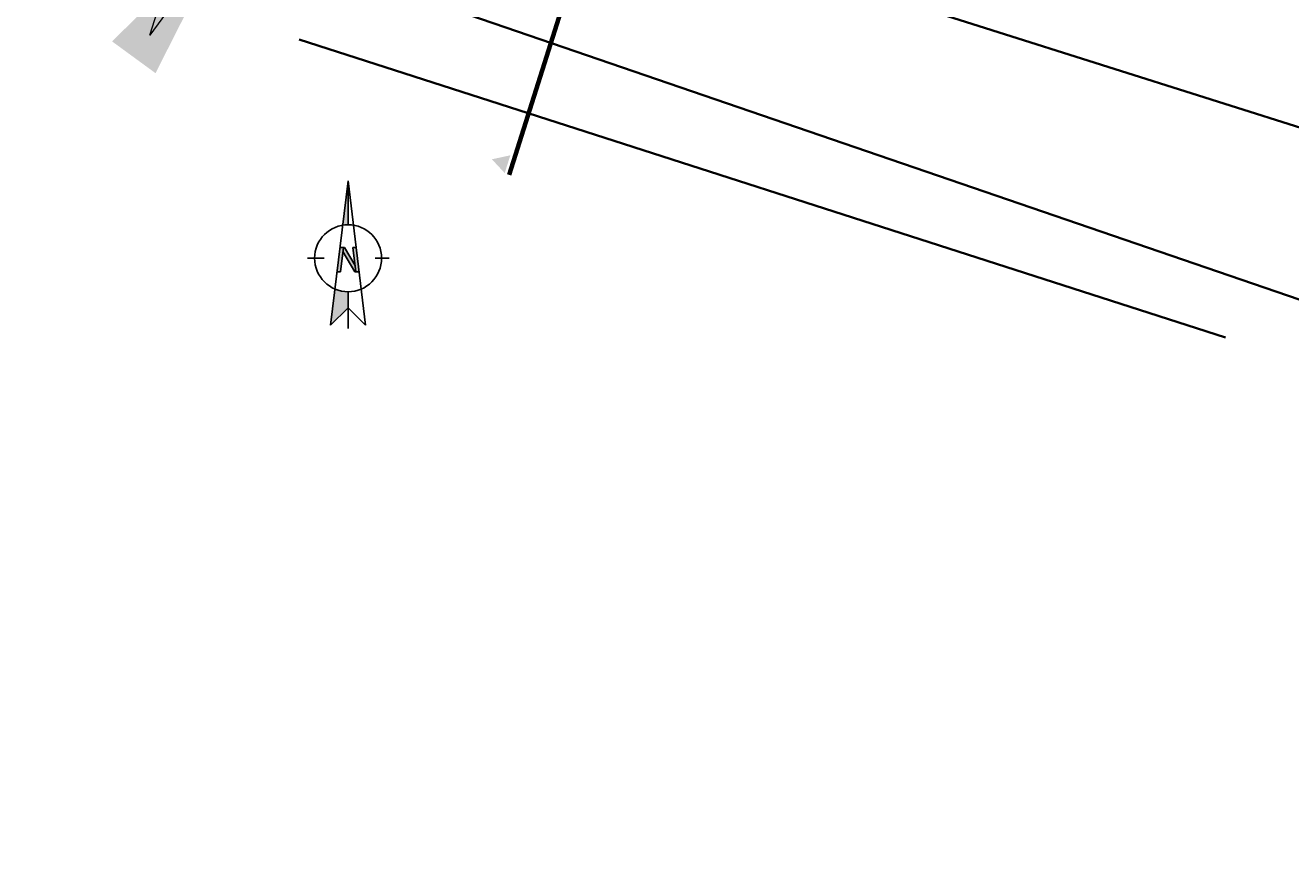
# Model space of a CAD drawing. Header units: metres. Extents: x -11 to 3521450, y 0 to 5943726.
# Tile 73 of 97: x 3521260 to 3521287, y 5943355 to 5943373. Entities that reach past the tile are written whole.
import ezdxf

# ---------------------------------------------------------------- set-up
doc = ezdxf.new("R2010")
doc.units = ezdxf.units.M
doc.linetypes.add('AUSGEZOGEN', pattern=[2, 1, 1])
doc.linetypes.add('Strichpunkt', pattern=[25.4, 12.7, -6.35, 0, -6.35])
for name, color, linetype in [('_NORDPFEIL', 7, 'Continuous'), ('T__SCHN', 1, 'Continuous'), ('T__VERM', 3, 'Continuous')]:
    doc.layers.add(name, color=color, linetype=linetype)
doc.layers.add('IBJ_DB-Grenze', color=3, linetype='Continuous', true_color=0x00ff00)
doc.layers.add('IBJ_Hilfslinien', color=210, linetype='Continuous', plot=False)
doc.styles.get("Standard").update_dxf_attribs({"font": 'simplex.shx', "width": 0.7})
doc.dimstyles.new('SOFI35$7', dxfattribs={"dimscale": 0, "dimtxt": 3.5, "dimasz": 3.5, "dimexe": 0.18, "dimexo": 0.0625, "dimgap": 0.945, "dimtad": 1, "dimdec": 3, "dimrnd": 0.001, "dimzin": 0, "dimdsep": 46, "dimtxsty": 'Standard', "dimblk1": 'SOF_BEMSTR1', "dimblk2": 'SOF_BEMSTR2', "dimcen": 3.5, "dimse1": 1, "dimse2": 1, "dimclrd": 1, "dimclre": 1, "dimclrt": 2, "dimadec": 0, "dimazin": 0, "dimtfac": 1, "dimtdec": 3, "dimtmove": 0, "dimatfit": 0, "dimfxl": 1, "dimtolj": 1, "dimtzin": 0, "dimlwd": 0, "dimlwe": 0, "dimarcsym": 0})

# ---------------------------------------------------------------- blocks, each defined once
blk = doc.blocks.new('NP')
at = {"color": 0}
for p, q in [((0, 1.834), (-0.414, -1.58)), ((0, 0.883), (0, 1.834)), ((0, 1.834), (0.414, -1.58)), ((0, 0.792), (0, 1.834)), ((-0.569, 0), (-0.958, 0)), ((-0.192, 0.25), (-0.083, 0.25)), ((-0.112, 0.25), (-0.181, -0.319)), ((0.158, -0.319), (-0.123, 0.161)), ((0.163, -0.172), (-0.083, 0.25)), ((0.112, 0.25), (0.181, -0.319)), ((0.129, 0.25), (0.112, 0.25)), ((0.129, 0.25), (0.192, 0.25)), ((0.639, 0), (0.968, 0)), ((-0.261, -0.319), (-0.181, -0.319)), ((0.158, -0.319), (0.261, -0.319)), ((0, -1.666), (0, -0.792)), ((-0.414, -1.58), (0, -1.177)), ((0.414, -1.58), (0, -1.177))]:
    blk.add_line(p, q, dxfattribs=at)
blk.add_ellipse((0, 0), major_axis=(0.56, 0.56), ratio=1, start_param=5.497787, end_param=11.780972, dxfattribs=at)
for points in [[(-0.127, 0.782), (0, 1.834), (0, 0.792), (-0.127, 0.782)], [(-0.127, 0.782), (0, 1.834), (0, 0.792), (-0.127, 0.782)], [(-0.127, 0.782), (0, 1.834), (0, 0.792), (0, 1.834)], [(-0.261, -0.319), (-0.192, 0.25), (-0.181, -0.319), (-0.112, 0.25)], [(-0.083, 0.25), (0.163, -0.172), (-0.123, 0.161), (0.158, -0.319)], [(-0.123, 0.161), (-0.112, 0.25), (-0.083, 0.25), (-0.112, 0.25)], [(0.181, -0.319), (0.112, 0.25), (0.261, -0.319), (0.192, 0.25)], [(0.158, -0.319), (0.163, -0.172), (0.181, -0.319), (0.163, -0.172)], [(-0.414, -1.58), (-0.31, -0.729), (0, -1.177), (0, -0.792)]]:
    blk.add_solid(points, dxfattribs=at)
blk = doc.blocks.new('SOF_BEMSTR1')
at = {"color": 0, "linetype": 'ByBlock', "lineweight": -2}
for p, q in [((0, 20), (0, -8.5)), ((3.535, 3.535), (-3.535, -3.535)), ((-5, 0), (5, 0))]:
    blk.add_line(p, q, dxfattribs=at)
blk = doc.blocks.new('SOF_BEMSTR2')
at = {"color": 0, "linetype": 'ByBlock', "lineweight": -2}
for p, q in [((0, -20), (0, 8.5)), ((3.535, 3.535), (-3.535, -3.535)), ((-5, 0), (5, 0))]:
    blk.add_line(p, q, dxfattribs=at)

msp = doc.modelspace()

# ---------------------------------------------------------------- linework, layer by layer
at = {"layer": 'IBJ_DB-Grenze', "linetype": 'AUSGEZOGEN', "lineweight": 35}
msp.add_lwpolyline([(3521229.3, 5943391.97), (3521226.01, 5943387.69), (3521295.74, 5943363.77), (3521338.27, 5943351.87), (3521383.9002, 5943336.755)], dxfattribs=at)
at = {"layer": 'IBJ_Hilfslinien', "linetype": 'AUSGEZOGEN', "lineweight": 35}
for p, q in [((3521271.6658, 5943375.3091), (3521417.0063, 5943329.3283)), ((3521265.355, 5943372.425), (3521285.1482, 5943366.0531))]:
    msp.add_line(p, q, dxfattribs=at)
at = {"layer": 'T__SCHN', "color": 4, "linetype": 'Strichpunkt', "lineweight": 70, "extrusion": (-1.4015e-07, -4.12077e-07, 1), "elevation": -5.6527}
msp.add_lwpolyline([(3521269.8383, 5943369.5324), (3521279.9724, 5943401.5654)], dxfattribs=at)
at = {"layer": 'T__SCHN', "color": 3, "linetype": 'AUSGEZOGEN', "lineweight": 50}
msp.add_solid([(3521269.8648, 5943369.9465, -2.71), (3521269.471, 5943369.8619, -2.71), (3521269.7445, 5943369.5661, -2.71)], dxfattribs=at)

# ---------------------------------------------------------------- block references
at = {"layer": '_NORDPFEIL', "xscale": 0.903841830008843, "yscale": 0.903841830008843, "zscale": 0.903841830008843}
msp.add_blockref('NP', (3521266.3983, 5943367.7466), dxfattribs=at)

# ---------------------------------------------------------------- leaders
at = {"layer": 'T__VERM', "linetype": 'AUSGEZOGEN', "lineweight": 35, "annotation_type": 0, "has_hookline": 1, "hookline_direction": 0, "text_width": 3.745, "horizontal_direction": (0.301632, 0.953425, 0)}
msp.add_leader([(3521263.8849, 5943374.8672), (3521262.163, 5943372.5134), (3521263.2187, 5943375.8504)], dimstyle='SOFI35$7', override={"dimscale": 0}, dxfattribs=at)

doc.saveas('drawing.dxf')
